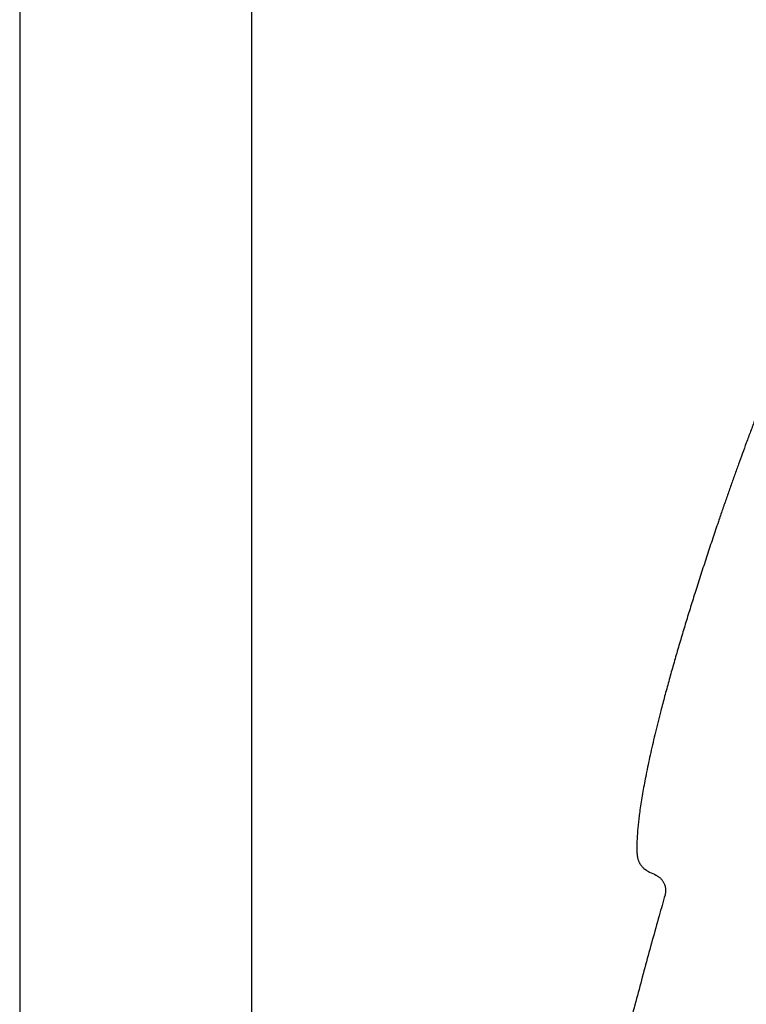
# Model space of a CAD drawing. Header units: millimetres. Extents: x 8 to 806, y 12 to 1720.
# Tile 125 of 128: x 709 to 765, y 1533 to 1608. Entities that reach past the tile are written whole.
import ezdxf

# ---------------------------------------------------------------- set-up
doc = ezdxf.new("R2010")
doc.units = ezdxf.units.MM

msp = doc.modelspace()

# ---------------------------------------------------------------- linework, layer by layer
at = {"color": 7, "linetype": 'Continuous', "lineweight": 30}
for p, q in [((727.296, 1395.192), (727.296, 1687.881)), ((709.496, 1681.311), (709.496, 1395.404))]:
    msp.add_line(p, q, dxfattribs=at)
msp.add_arc((916.836, 1875.367), 368.446, 244.42624, 244.51132, dxfattribs=at)
for points, knots in [([(779.265, 1605.32), (779.195, 1605.244), (779.034, 1605.068), (778.791, 1604.775), (778.527, 1604.44), (778.259, 1604.082), (777.986, 1603.7), (777.69, 1603.267), (777.371, 1602.78), (777.029, 1602.238), (776.682, 1601.666), (776.33, 1601.067), (775.973, 1600.442), (775.612, 1599.792), (775.248, 1599.119), (774.88, 1598.424), (774.51, 1597.708), (774.138, 1596.973), (773.764, 1596.221), (773.365, 1595.405), (772.944, 1594.526), (772.5, 1593.583), (772.057, 1592.625), (771.537, 1591.483), (770.945, 1590.157), (770.286, 1588.647), (769.636, 1587.128), (768.998, 1585.607), (768.374, 1584.093), (767.832, 1582.754), (767.368, 1581.591), (766.979, 1580.606), (766.602, 1579.636), (766.235, 1578.684), (765.88, 1577.753), (765.538, 1576.844), (765.317, 1576.245), (765.208, 1575.95)], [0, 0, 0, 0, 0.009465, 0.021944, 0.034928, 0.048618, 0.062996, 0.078042, 0.096797, 0.116433, 0.136912, 0.158194, 0.180238, 0.203004, 0.226449, 0.25053, 0.275205, 0.300431, 0.326163, 0.352359, 0.383766, 0.415682, 0.448035, 0.480752, 0.530851, 0.581361, 0.632024, 0.682585, 0.732786, 0.782368, 0.815283, 0.847721, 0.879603, 0.910852, 0.941387, 0.971129, 1, 1, 1, 1]), ([(765.208, 1575.95), (765.109, 1575.683), (764.91, 1575.141), (764.611, 1574.316), (764.308, 1573.47), (764.001, 1572.604), (763.691, 1571.72), (763.38, 1570.819), (763.027, 1569.788), (762.634, 1568.625), (762.205, 1567.329), (761.778, 1566.018), (761.371, 1564.745), (760.985, 1563.514), (760.62, 1562.33), (760.264, 1561.148), (759.917, 1559.972), (759.582, 1558.805), (759.259, 1557.651), (758.949, 1556.513), (758.679, 1555.485), (758.446, 1554.567), (758.247, 1553.76), (758.058, 1552.967), (757.881, 1552.191), (757.714, 1551.433), (757.563, 1550.708), (757.427, 1550.016), (757.305, 1549.358), (757.195, 1548.721), (757.099, 1548.105), (757.02, 1547.544), (756.956, 1547.036), (756.907, 1546.578), (756.868, 1546.139), (756.839, 1545.718), (756.821, 1545.317), (756.815, 1544.943), (756.815, 1544.668), (756.822, 1544.521), (756.824, 1544.488)], [0, 0, 0, 0, 0.026151, 0.053025, 0.080564, 0.108707, 0.137397, 0.166574, 0.196179, 0.237477, 0.27932, 0.321555, 0.364029, 0.40203, 0.439992, 0.477806, 0.515365, 0.55256, 0.589284, 0.62543, 0.660891, 0.686859, 0.712341, 0.737295, 0.761677, 0.785443, 0.808551, 0.829698, 0.850187, 0.869984, 0.889055, 0.907368, 0.922026, 0.936117, 0.949624, 0.962532, 0.974825, 0.98649, 0.996903, 1, 1, 1, 1]), ([(756.823, 1544.487), (756.826, 1544.432), (756.832, 1544.329), (756.854, 1544.184), (756.882, 1544.06), (756.914, 1543.955), (756.946, 1543.867), (756.978, 1543.794), (757.008, 1543.733), (757.04, 1543.675), (757.078, 1543.613), (757.127, 1543.542), (757.189, 1543.463), (757.267, 1543.377), (757.363, 1543.287), (757.481, 1543.194), (757.623, 1543.101), (757.73, 1543.046), (757.788, 1543.017)], [0, 0, 0, 0, 0.0892371, 0.1671977, 0.2351361, 0.2940162, 0.3445437, 0.3872068, 0.4223211, 0.4543186, 0.4932291, 0.5395318, 0.5934211, 0.6552815, 0.7257483, 0.8057641, 0.8966235, 1, 1, 1, 1]), ([(758.281, 1542.781), (758.298, 1542.773), (758.342, 1542.752), (758.411, 1542.711), (758.488, 1542.66), (758.561, 1542.602), (758.632, 1542.538), (758.7, 1542.466), (758.764, 1542.386), (758.821, 1542.303), (758.871, 1542.217), (758.914, 1542.129), (758.949, 1542.039), (758.978, 1541.947), (758.999, 1541.854), (759.013, 1541.761), (759.021, 1541.669), (759.022, 1541.577), (759.017, 1541.487), (759.005, 1541.398), (758.99, 1541.32), (758.977, 1541.273), (758.972, 1541.254)], [0, 0, 0, 0, 0.030229, 0.080915, 0.131694, 0.182548, 0.233461, 0.289952, 0.345843, 0.401009, 0.455497, 0.509347, 0.562589, 0.615243, 0.667319, 0.718825, 0.769758, 0.820111, 0.869871, 0.919017, 0.967522, 1, 1, 1, 1]), ([(758.977, 1541.252), (758.826, 1540.723), (758.318, 1538.942), (757.485, 1535.899), (756.478, 1532.124), (755.504, 1528.338), (754.56, 1524.544), (753.663, 1520.814), (752.812, 1517.148), (752.004, 1513.547), (751.223, 1509.94), (750.468, 1506.326), (749.74, 1502.705), (749.037, 1499.079), (748.361, 1495.447), (747.71, 1491.81), (747.086, 1488.167), (746.49, 1484.542), (745.923, 1480.934), (745.384, 1477.344), (744.869, 1473.75), (744.365, 1470.056), (743.875, 1466.264), (743.4, 1462.372), (742.953, 1458.478), (742.534, 1454.58), (742.142, 1450.681), (741.784, 1446.854), (741.459, 1443.1), (741.165, 1439.419), (740.894, 1435.738), (740.647, 1432.056), (740.424, 1428.374), (740.224, 1424.692), (740.048, 1421.011), (739.895, 1417.33), (739.765, 1413.651), (739.659, 1409.994), (739.576, 1406.362), (739.516, 1402.753), (739.479, 1399.441), (739.471, 1397.331), (739.468, 1396.424)], [0, 0, 0, 0, 0.011266, 0.03791, 0.064563, 0.091227, 0.1179, 0.144582, 0.169748, 0.194921, 0.2201, 0.245287, 0.270479, 0.295676, 0.320879, 0.346086, 0.371296, 0.39651, 0.421275, 0.446043, 0.470811, 0.49558, 0.522326, 0.549072, 0.575815, 0.602555, 0.62929, 0.65602, 0.681217, 0.706407, 0.731589, 0.756763, 0.781927, 0.807081, 0.832223, 0.857353, 0.882469, 0.907571, 0.932209, 0.956831, 0.981435, 1, 1, 1, 1])]:
    msp.add_open_spline(points, degree=3, knots=knots, dxfattribs=at)

doc.saveas('drawing.dxf')
